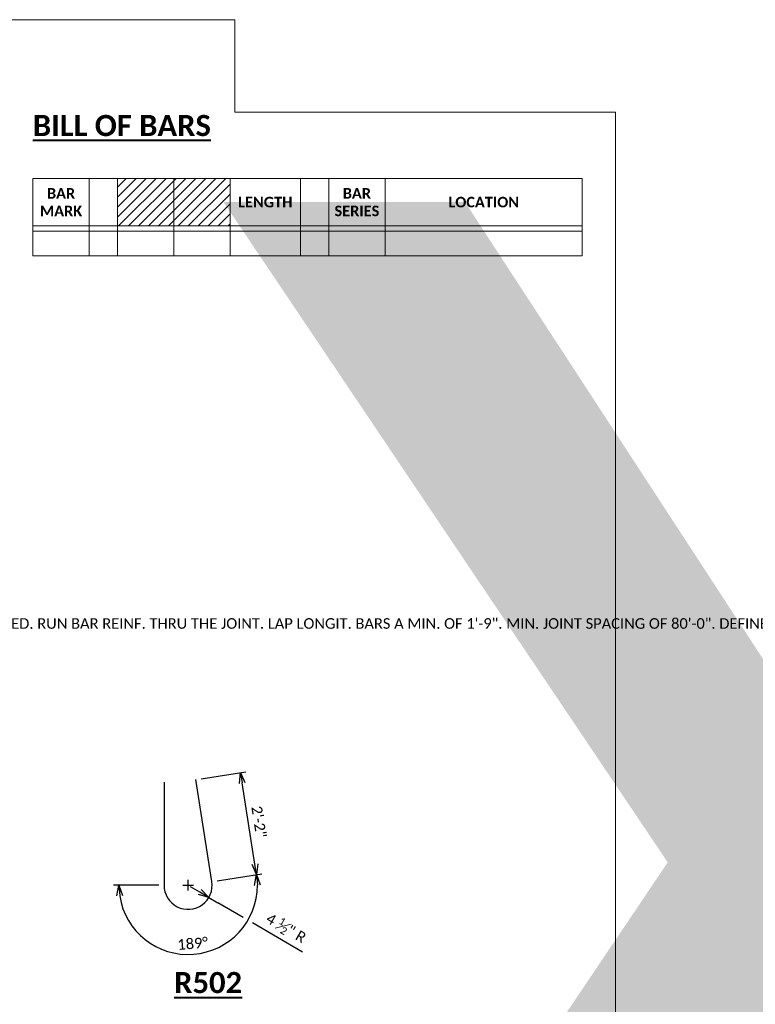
# Model space of a CAD drawing. Extents: x 145 to 1819, y 761 to 1310.
# Tile 14 of 18: x 438 to 543, y 1171 to 1310. Entities that reach past the tile are written whole.
import ezdxf
from ezdxf import colors
from ezdxf.entities.mleader import LeaderData, LeaderLine
from ezdxf.enums import TextEntityAlignment as Align
from ezdxf.math import Vec2, Vec3

# ---------------------------------------------------------------- set-up
doc = ezdxf.new("R2018")
doc.units = 0
doc.header["$MEASUREMENT"] = 0
for name, color, linetype, lineweight in [('B_ANNO', 7, 'Continuous', 18), ('B_ANNO_DIM', 7, 'Continuous', 18), ('B_ANNO_TEXT', 7, 'Continuous', 18), ('B_ANNO_TEXT_TITLE', 7, 'Continuous', 40), ('B_REBAR', 5, 'Continuous', 25)]:
    doc.layers.add(name, color=color, linetype=linetype, lineweight=lineweight)
doc.layers.add('B_ANNO_DESIGN_NOTES', color=1, linetype='Continuous', lineweight=18, true_color=0xff0000)
doc.layers.add('B_ANNO_NOPLOT', color=47, linetype='Continuous', lineweight=18, plot=False)
doc.styles.add('Annotative', font='calibri.ttf', dxfattribs={"height": 0.0625})
doc.styles.get("Standard").update_dxf_attribs({"font": 'calibri.ttf'})
doc.styles.add('Subtitle', font='calibrib.ttf', dxfattribs={"height": 0.0625})
doc.styles.add('Title', font='calibrib.ttf', dxfattribs={"height": 0.125})
doc.dimstyles.new('Annotative', dxfattribs={"dimscale": 0, "dimtxt": 0.0625, "dimasz": 0.0625, "dimexe": 0.03125, "dimexo": 0.03125, "dimgap": 0.03125, "dimtad": 1, "dimdec": 3, "dimzin": 3, "dimdsep": 46, "dimlunit": 4, "dimtxsty": 'Standard', "dimblk": 'OPEN30', "dimcen": 0.03125, "dimaunit": 1, "dimadec": 0, "dimazin": 3, "dimtfac": 0.75, "dimtdec": 3, "dimtofl": 0, "dimtmove": 0, "dimatfit": 3, "dimldrblk": 'OPEN30', "dimfxl": 1, "dimtfill": 1, "dimfrac": 1, "dimtolj": 1, "dimtzin": 0, "dimarcsym": 0})

# ---------------------------------------------------------------- blocks, each defined once
blk = doc.blocks.new('_Open30')
at = {"color": 0, "linetype": 'ByBlock', "lineweight": -2}
for p, q in [((-1, 0.268), (0, 0)), ((0, 0), (-1, -0.268)), ((0, 0), (-1, 0))]:
    blk.add_line(p, q, dxfattribs=at)
blk = doc.blocks.new('*D27')
at = {"layer": 'B_ANNO_DIM', "color": 0, "lineweight": -2, "transparency": 16777216}
for p, q in [((7.53, -14), (13.87, -13.01)), ((-0.75, -14.64), (-7.16, -14.64))]:
    blk.add_line(p, q, dxfattribs=at)
blk.add_arc((3.42, -14.64), 9.83, 188.7533, 0.1274, dxfattribs=at)
at = {"layer": 'Defpoints', "color": 0, "transparency": 16777216}
for p in [(0, -14.64), (3.42, -14.64), (6.79, -14.12), (-1.05, -23.4)]:
    blk.add_point(p, dxfattribs=at)
at = {"layer": 'B_ANNO_DIM', "color": 0, "lineweight": -2, "transparency": 16777216, "xscale": 1.5, "yscale": 1.5, "zscale": 1.5}
for p, rotation in [((13.13, -13.13), 94.504008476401), ((-6.41, -14.64), 94.37665075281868)]:
    blk.add_blockref('_Open30', p, dxfattribs=dict(at, rotation=rotation))
at = {"layer": 'B_ANNO_DIM', "color": 0, "transparency": 16777216, "insert": (4.06, -22.93), "char_height": 1.5, "attachment_point": 5, "rotation": 4.4403}
blk.add_mtext('\\A1;189°', dxfattribs=at)
blk = doc.blocks.new('*D92')
at = {"layer": 'B_ANNO_DIM', "color": 0, "lineweight": -2, "transparency": 16777216}
for p, q in [((5.27, 0.48), (11.6, 1.47)), ((12.9, -11.65), (11.1, -0.12)), ((7.53, -14), (13.87, -13.01))]:
    blk.add_line(p, q, dxfattribs=at)
at = {"layer": 'Defpoints', "color": 0, "transparency": 16777216}
for p in [(4.53, 0.37), (10.86, 1.36), (6.79, -14.12)]:
    blk.add_point(p, dxfattribs=at)
at = {"layer": 'B_ANNO_DIM', "color": 0, "lineweight": -2, "transparency": 16777216, "xscale": 1.5, "yscale": 1.5, "zscale": 1.5}
for p, rotation in [((10.86, 1.36), 98.88065915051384), ((13.13, -13.13), 278.8806591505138)]:
    blk.add_blockref('_Open30', p, dxfattribs=dict(at, rotation=rotation))
at = {"layer": 'B_ANNO_DIM', "color": 0, "transparency": 16777216, "insert": (13.48, -5.65), "char_height": 1.5, "attachment_point": 5, "rotation": 278.8807, "bg_fill": 3, "box_fill_scale": 1.25, "bg_fill_color": 256, "bg_fill_true_color": 13158600, "bg_fill_transparency": 0}
blk.add_mtext('\\A1;2\'-2"', dxfattribs=at)
blk = doc.blocks.new('*D634')
at = {"layer": 'B_ANNO_DIM', "color": 0, "lineweight": -2, "transparency": 16777216}
for p, q in [((3.42, -15.39), (3.42, -13.89)), ((2.67, -14.64), (4.17, -14.64)), ((5.07, -15.61), (3.78, -14.85)), ((6.37, -16.37), (7.66, -17.13)), ((11.25, -19.23), (7.66, -17.13)), ((19.67, -24.16), (12.55, -19.99))]:
    blk.add_line(p, q, dxfattribs=at)
at = {"layer": 'Defpoints', "color": 0, "transparency": 16777216}
for p in [(3.42, -14.64), (6.37, -16.37)]:
    blk.add_point(p, dxfattribs=at)
at = {"layer": 'B_ANNO_DIM', "color": 0, "lineweight": -2, "transparency": 16777216, "xscale": 1.5, "yscale": 1.5, "zscale": 1.5, "rotation": 329.6596346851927}
blk.add_blockref('_Open30', (6.37, -16.37), dxfattribs=at)
at = {"layer": 'B_ANNO_DIM', "color": 0, "transparency": 16777216, "insert": (17.34, -20.7), "char_height": 1.5, "attachment_point": 5, "rotation": 329.6596, "bg_fill": 3, "box_fill_scale": 1.25, "bg_fill_color": 256, "bg_fill_true_color": 13158600, "bg_fill_transparency": 0}
blk.add_mtext('\\A1;4 {\\H0.7x;\\S1#2;}" R', dxfattribs=at)
blk = doc.blocks.new('R502')
at = {"layer": 'B_REBAR', "flags": 128}
blk.add_lwpolyline([(0, 0), (0, -14.6444, 1.08066443), (6.7927, -14.117), (4.5293, 0.3686)], format="xyb", dxfattribs=at)
at = {"layer": 'B_ANNO_DIM'}
dim = blk.add_angular_dim_3p(base=(-1.0511, -23.3981), center=(3.4168, -14.6444), p1=(0, -14.6444), p2=(6.7927, -14.117), dimstyle='Annotative', override={"dimtfill": 0}, dxfattribs=at)
dim.commit()
dim.dimension.update_dxf_attribs({"geometry": '*D27', "text_midpoint": (4.0602, -22.929)})
dim = blk.add_linear_dim(base=(10.8636, 1.3587), p1=(6.7927, -14.117), p2=(4.5293, 0.369), angle=278.880659, text='2\'-2"', dimstyle='Annotative', dxfattribs=at)
dim.commit()
dim.dimension.update_dxf_attribs({"geometry": '*D92', "text_midpoint": (11.9953, -5.8842), "dimtype": 128})
dim = blk.add_radius_dim(center=(3.4168, -14.6444), mpoint=(6.3657, -16.3704), text='4 {\\H0.7x;\\S1#2;}" R', dimstyle='Annotative', dxfattribs=at)
dim.commit()
dim.dimension.update_dxf_attribs({"geometry": '*D634', "text_midpoint": (16.4285, -22.2602), "dimtype": 164})
at = {"layer": 'B_ANNO_TEXT_TITLE', "insert": (6.2576, -28.4716), "char_height": 3, "attachment_point": 5, "line_spacing_factor": 0.8, "style": 'Title', "bg_fill": 3, "box_fill_scale": 1.5, "bg_fill_color": 255, "bg_fill_transparency": 0}
blk.add_mtext('{\\LR502}', dxfattribs=at)
blk = doc.blocks.new('INS_SS42_BASE')
at = {"layer": 'B_ANNO_DESIGN_NOTES'}
h = blk.add_hatch(dxfattribs=at)
h.set_pattern_fill('ANSI31', color=256, scale=8)
h.set_pattern_definition([(45, (315.2807, 226.103), (-0.70711, 0.70711), [])])
h.paths.add_polyline_path([(323.28, 222.73), (323.28, 229.48), (315.28, 229.48), (315.28, 222.73)])
h.paths.add_polyline_path([(315.28, 222.73), (315.28, 229.48), (307.28, 229.48), (307.28, 222.73)])
at = {"layer": 'B_ANNO'}
for p, q in [((295.28, 229.48, 1.68), (373.28, 229.48, 1.68)), ((295.28, 221.98, 1.68), (295.28, 229.48, 1.68)), ((303.28, 221.98, 1.68), (303.28, 229.48, 1.68)), ((307.28, 221.98, 1.68), (307.28, 229.48, 1.68)), ((315.28, 221.98, 1.68), (315.28, 229.48, 1.68)), ((323.28, 221.98, 1.68), (323.28, 229.48, 1.68)), ((333.28, 221.98, 1.68), (333.28, 229.48, 1.68)), ((337.28, 221.98, 1.68), (337.28, 229.48, 1.68)), ((345.28, 221.98, 1.68), (345.28, 229.48, 1.68)), ((373.28, 221.98, 1.68), (373.28, 229.48, 1.68))]:
    blk.add_line(p, q, dxfattribs=at)
at = {"layer": 'B_ANNO', "elevation": 1.68, "flags": 128}
for points in [[(295.28, 222.73), (373.28, 222.73)], [(373.28, 221.98), (295.28, 221.98)]]:
    blk.add_lwpolyline(points, dxfattribs=at)
at = {"layer": 'B_ANNO_NOPLOT'}
for p, q in [((295.28, 218.48, 1.68), (295.28, 221.98, 1.68)), ((303.28, 218.48, 1.68), (303.28, 221.98, 1.68)), ((307.28, 218.48, 1.68), (307.28, 221.98, 1.68)), ((315.28, 218.48, 1.68), (315.28, 221.98, 1.68)), ((323.28, 218.48, 1.68), (323.28, 221.98, 1.68)), ((333.28, 218.48, 1.68), (333.28, 221.98, 1.68)), ((337.28, 218.48, 1.68), (337.28, 221.98, 1.68)), ((345.28, 218.48, 1.68), (345.28, 221.98, 1.68)), ((373.28, 218.48, 1.68), (373.28, 221.98, 1.68)), ((373.28, 218.48, 1.68), (295.28, 218.48, 1.68))]:
    blk.add_line(p, q, dxfattribs=at)
at = {"layer": 'B_ANNO_NOPLOT', "flags": 128}
blk.add_lwpolyline([(0, 0), (0, 252), (323.93, 252), (323.93, 238.86), (378, 238.86), (378, 40.5), (316.57, 40.5), (316.57, 0), (0, 0)], dxfattribs=at)
at = {"char_height": 1.5, "attachment_point": 5, "style": 'Subtitle'}
for s, width, insert in [('BAR MARK', 8.999, (299.28, 226.1, 1.68)), ('BAR SERIES', 8, (341.28, 226.1, 1.68)), ('LENGTH', 10, (328.28, 226.1, 1.68)), ('LOCATION', 54, (359.28, 226.1, 1.68))]:
    blk.add_mtext_dynamic_manual_height_columns(s, width=width, gutter_width=7.5, heights=[0], dxfattribs=dict(at, insert=insert))
at = {"lineweight": 30, "flags": 104}
for tag, p in [('SUB1', (311.28, 226.1, 1.68)), ('SUB2', (319.28, 226.1, 1.68))]:
    blk.add_attdef(tag, text='', height=1.5, dxfattribs=at).set_placement(p, align=Align.MIDDLE_CENTER)
at = {"layer": 'B_ANNO_TEXT', "lineweight": 30}
for tag, p in [('SUB1', (311.28, 226.1)), ('SUB2', (319.28, 226.1))]:
    blk.add_attdef(tag, text='', height=1.5, dxfattribs=at).set_placement(p, align=Align.MIDDLE_CENTER)
at = {"layer": 'B_ANNO_TEXT', "style": 'Annotative'}
for tag, p in [('CORNER1', (97.36, 101.83)), ('CORNER2', (98.57, 3.31))]:
    blk.add_attdef(tag, text='', height=1.5, dxfattribs=at).set_placement(p, align=Align.BOTTOM_RIGHT)
at = {"layer": 'B_ANNO_TEXT_TITLE', "insert": (295.28, 238.48, 1.68), "char_height": 3, "attachment_point": 1, "style": 'Title'}
blk.add_mtext_dynamic_manual_height_columns('{\\LBILL OF BARS}', width=26.9492, gutter_width=15, heights=[0], dxfattribs=at)
at = {"layer": 'B_ANNO_DIM'}
ml = blk.add_multileader_mtext('Standard', dxfattribs=at)
ml.set_content('\\A1;OPTIONAL CONSTRUCTION JOINTS IN THE PARAPETS MAY BE USED. RUN BAR REINF. THRU THE JOINT. LAP LONGIT. BARS A MIN. OF 1\'-9". MIN. JOINT SPACING OF 80\'-0". DEFINE CONST. JOINT WITH A {\\H0.7x;\\S3#4;}" - \'V\' GROOVE.', color=256)
ml.set_leader_properties()
ml.set_arrow_properties(name='OPEN30')
ml.build(insert=Vec2(0, 0))
ml.multileader.update_dxf_attribs({"dogleg_length": 0.0625, "arrow_head_size": 1.5, "scale": 24})
ctx = ml.context
ctx.base_point, ctx.scale, ctx.char_height, ctx.arrow_head_size, ctx.landing_gap_size, ctx.plane_origin = Vec3(230.36, 166.58, 0.84), 24, 1.5, 1.5, 0.75, Vec3(227.98, 144.17, 0.84)
notes = []
notes.append((ctx, [(0, (1, 1, 0), (228.86, 166.58, 0.84), (1, 0), 1.5, [(0, [(227.98, 144.86, 0.84)], 0, [])])]))
ctx.mtext.insert, ctx.mtext.width, ctx.mtext.flow_direction = Vec3(231.11, 167.34, 0.84), 46.4538, 5
ml = blk.add_multileader_mtext('Standard', dxfattribs=at)
ml.set_content('EDGE OF DECK', color=256)
ml.set_leader_properties()
ml.set_arrow_properties(name='OPEN30')
ml.build(insert=Vec2(0, 0))
ml.multileader.update_dxf_attribs({"dogleg_length": 0.0625, "arrow_head_size": 1.5, "scale": 24})
ctx = ml.context
ctx.base_point, ctx.scale, ctx.char_height, ctx.arrow_head_size, ctx.landing_gap_size, ctx.plane_origin = Vec3(215.27, 151.32, 0.84), 24, 1.5, 1.5, 0.75, Vec3(210.92, 142.53, 0.84)
notes.append((ctx, [(0, (1, 1, 0), (213.77, 151.32, 0.84), (1, 0), 1.5, [(0, [(210.92, 142.53, 0.84)], 0, [])])]))
ctx.mtext.insert, ctx.mtext.width, ctx.mtext.flow_direction = Vec3(216.02, 152.08, 0.84), 8.425, 5
for ctx, leaders in notes:
    for number, flags, end, landing, length, lines in leaders:
        leader = LeaderData()
        leader.index, (leader.has_last_leader_line, leader.has_dogleg_vector, leader.attachment_direction) = number, flags
        leader.last_leader_point, leader.dogleg_vector, leader.dogleg_length = Vec3(end), Vec3(landing), length
        for number, points, colour, breaks in lines:
            line = LeaderLine()
            line.index, line.vertices, line.color, line.breaks = number, Vec3.list(points), colors.encode_raw_color(colour), breaks
            leader.lines.append(line)
        ctx.leaders.append(leader)
at = {"layer": 'B_REBAR'}
blk.add_blockref('R502', (313.9, 143.77), dxfattribs=at)

msp = doc.modelspace()

# ---------------------------------------------------------------- block references
ref = msp.add_blockref('INS_SS42_BASE', (144.94, 1058.3))
lines = msp.add_mtext('XX.\\PABUT.', dxfattribs={"layer": 'B_ANNO_TEXT', "insert": (456.22, 1284.4), "char_height": 195.056, "attachment_point": 1})
ref.add_attrib('SUB1', '', (456.22, 1284.4)).embed_mtext(lines)
lines = msp.add_mtext('XX.\\PABUT.', dxfattribs={"layer": 'B_ANNO_TEXT', "insert": (464.22, 1284.4), "char_height": 192, "attachment_point": 1})
ref.add_attrib('SUB2', '', (464.22, 1284.4)).embed_mtext(lines)

doc.saveas('drawing.dxf')
